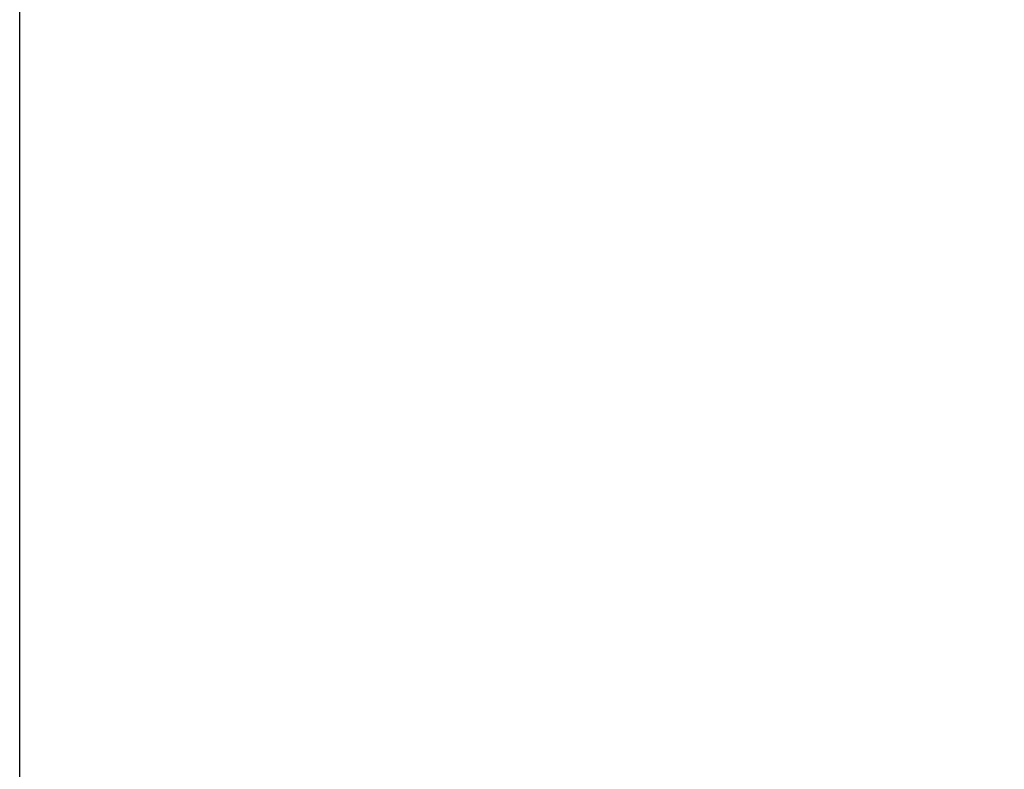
# Model space of a CAD drawing. Header units: millimetres. Extents: x -131 to 131, y -191 to 191.
# Tile 166 of 256: x -72.67498 to -72.66871, y -110.31869 to -110.31392. Entities that reach past the tile are written whole.
import ezdxf

# ---------------------------------------------------------------- set-up
doc = ezdxf.new("R2010")
doc.units = ezdxf.units.MM
doc.layers.get('0').update_dxf_attribs({"color": 8, "linetype": 'CONTINUOUS'})

# ---------------------------------------------------------------- blocks, each defined once
blk = doc.blocks.new('sgBrepBlock__245073552')
at = {"color": 0}
blk.add_polyline3d([(-61.5585175, -127.5, -101.9534658), (-72.6749842, -127.5, -70.3024149), (-72.6749842, -102.5, -70.3024149)], dxfattribs=at)
at = {"color": 0, "invisible_edges": 15}
for points in [[(-72.6749842, -102.5, -70.3024149), (-71.407377, -113.9286586, -73.9115743), (-71.439329, -115, -73.8205998)], [(-72.6749842, -102.5, -70.3024149), (-71.3125479, -112.8917511, -74.1815738), (-71.407377, -113.9286586, -73.9115743)], [(-72.6749842, -102.5, -70.3024149), (-71.439329, -115, -73.8205998), (-72.6749842, -127.5, -70.3024149)], [(-72.6749842, -102.5, -70.3024149), (-71.1578896, -111.9226043, -74.6219203), (-71.3125479, -112.8917511, -74.1815738)], [(-72.6749842, -102.5, -70.3024149), (-70.9483729, -111.0523676, -75.2184608), (-71.1578896, -111.9226043, -74.6219203)], [(-72.6749842, -102.5, -70.3024149), (-70.690732, -110.3090111, -75.9520218), (-70.9483729, -111.0523676, -75.2184608)]]:
    blk.add_3dface(points, dxfattribs=at)
blk = doc.blocks.new('sgBrepBlock__245073808')
at = {"color": 0}
blk.add_line((-72.6749842, -127.5, -70.3024149), (-72.6749842, -102.5, -70.3024149), dxfattribs=at)
at = {"color": 0, "invisible_edges": 15}
for points in [[(-72.6749842, -102.5, -70.3024149), (-72.6749842, -127.5, -70.3024149), (-65.8815879, -127.5, -61.3474834)], [(-65.8815879, -102.5, -61.3474834), (-72.6749842, -102.5, -70.3024149), (-65.8815879, -127.5, -61.3474834)]]:
    blk.add_3dface(points, dxfattribs=at)
blk = doc.blocks.new('sgBrepBlock_Clamp$20Doughty$20Slimline$20QT_245068688')
at = {"color": 0}
for name in ['sgBrepBlock__245073552', 'sgBrepBlock__245073808']:
    blk.add_blockref(name, (0, 0), dxfattribs=at)

msp = doc.modelspace()

# ---------------------------------------------------------------- block references
at = {"color": 7}
msp.add_blockref('sgBrepBlock_Clamp$20Doughty$20Slimline$20QT_245068688', (0, 0), dxfattribs=at)

doc.saveas('drawing.dxf')
